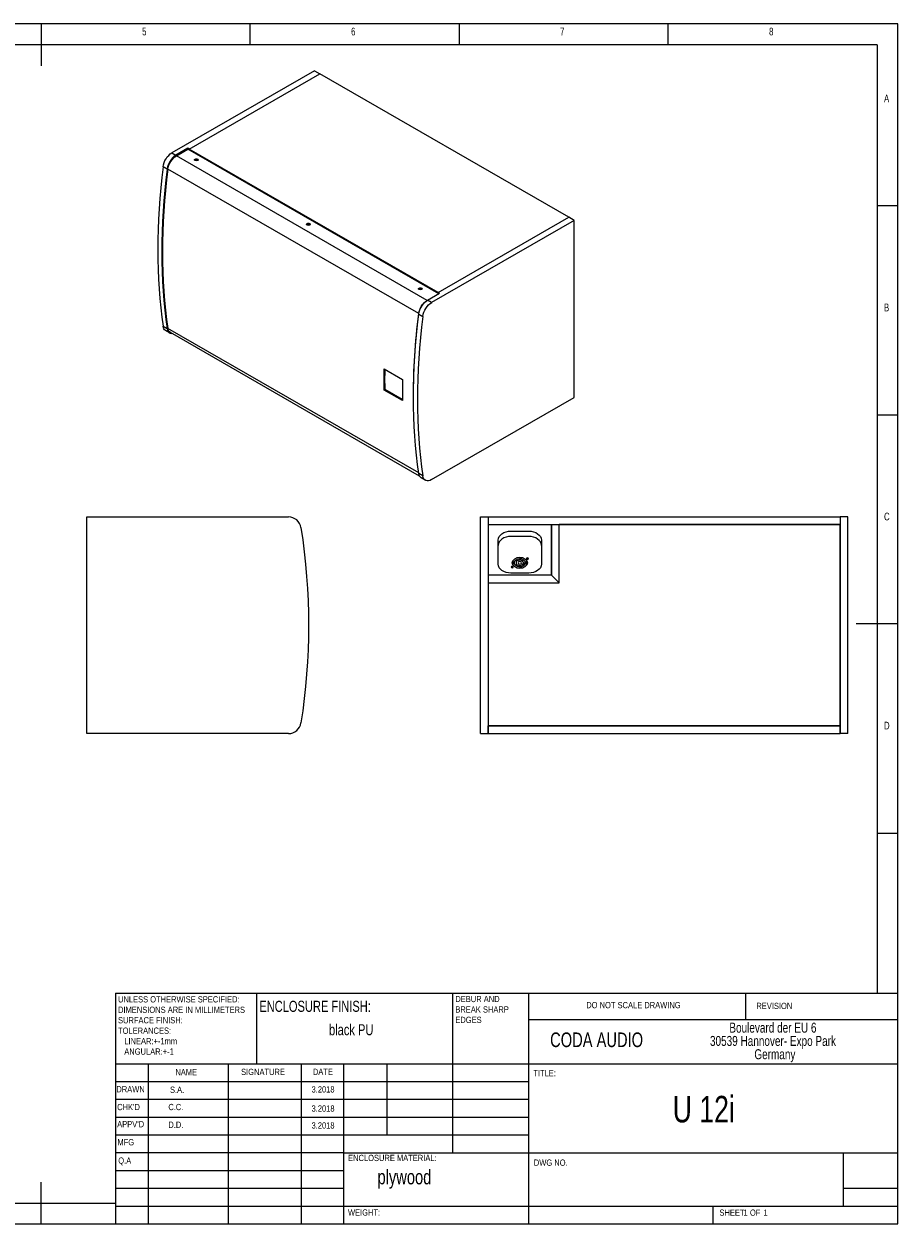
# Model space of a CAD drawing. Header units: inches. Extents: x 15139 to 17845, y 1167 to 3061.
# Tile 2 of 2: x 16465 to 17845, y 1167 to 3061. Entities that reach past the tile are written whole.
import ezdxf

# ---------------------------------------------------------------- set-up
doc = ezdxf.new("R2010")
doc.units = ezdxf.units.IN
doc.header["$MEASUREMENT"] = 0
doc.styles.add('SLDTEXTSTYLE0', font='TXT', dxfattribs={"width": 0.75})

# ---------------------------------------------------------------- blocks, each defined once
blk = doc.blocks.new('NOTE50')
at = {"color": 7, "char_height": 1.5, "attachment_point": 1, "style": 'SLDTEXTSTYLE0'}
for s, insert in [('UNLESS OTHERWISE SPECIFIED:', (0, 2.5)), ('DIMENSIONS ARE IN MILLIMETERS', (0, 0)), ('SURFACE FINISH:', (0, -2.5)), ('TOLERANCES:', (0, -5)), ('   LINEAR:+-1mm', (0, -7.5)), ('   ANGULAR:+-1', (0, -10))]:
    blk.add_mtext(s, dxfattribs=dict(at, insert=insert))
blk = doc.blocks.new('NOTE39')
at = {"color": 7, "char_height": 1.5, "attachment_point": 1, "style": 'SLDTEXTSTYLE0'}
for s, insert in [('SHEET ', (0, 2.5)), ('1', (5.78, 2.5)), (' OF ', (6.8, 2.5)), ('1', (10.55, 2.5))]:
    blk.add_mtext(s, dxfattribs=dict(at, insert=insert))
blk = doc.blocks.new('NOTE64')
at = {"color": 7, "char_height": 2.3813, "attachment_point": 1, "style": 'SLDTEXTSTYLE0'}
for s, insert in [('       Boulevard der EU 6', (0, 3.38)), ('30539 Hannover- Expo Park', (0, 0.21)), ('                Germany', (0, -2.97))]:
    blk.add_mtext(s, dxfattribs=dict(at, insert=insert))
blk = doc.blocks.new('NOTE48')
at = {"color": 7, "char_height": 1.5, "attachment_point": 1, "style": 'SLDTEXTSTYLE0'}
for s, insert in [('DEBUR AND ', (0, 2.5)), ('BREAK SHARP ', (0, 0)), ('EDGES', (0, -2.5))]:
    blk.add_mtext(s, dxfattribs=dict(at, insert=insert))
blk = doc.blocks.new('1111')
at = {"color": 7, "linetype": 'Continuous'}
for p, q in [((4165.4, 777.9), (2115.4, 777.9)), ((3140.4, 777.9), (3140.4, 727.9)), ((3390.4, 752.9), (3390.4, 777.9)), ((3640.4, 777.9), (3640.4, 752.9)), ((3890.4, 752.9), (3890.4, 777.9)), ((4165.4, -657.1), (4165.4, 777.9)), ((4140.4, 752.9), (2140.4, 752.9)), ((4140.4, 752.9), (4140.4, -380.9)), ((4165.4, 560.4), (4140.4, 560.4)), ((4140.4, 310.4), (4165.4, 310.4)), ((4165.4, 60.4), (4115.4, 60.4)), ((4140.4, -189.6), (4165.4, -189.6)), ((3229.4, -380.9), (4165.4, -380.9)), ((3229.4, -380.9), (3229.4, -657.1)), ((3398.4, -465.9), (3398.4, -380.9)), ((3632.4, -380.9), (3632.4, -572.1)), ((3723.4, -380.9), (3723.4, -657.1)), ((3983.4, -412.8), (3983.4, -380.9)), ((4165.4, -412.8), (3723.4, -412.8)), ((4165.4, -465.9), (3229.4, -465.9)), ((3268.4, -465.9), (3268.4, -657.1)), ((3364.3, -465.9), (3364.3, -657.1)), ((3451.4, -465.9), (3451.4, -657.1)), ((3502.4, -657.1), (3502.4, -465.9)), ((3554.4, -550.9), (3554.4, -465.9)), ((3723.4, -487.1), (3229.4, -487.1)), ((3723.4, -508.4), (3229.4, -508.4)), ((3723.4, -529.6), (3229.4, -529.6)), ((3723.4, -550.9), (3229.4, -550.9)), ((3502.4, -572.1), (3229.4, -572.1)), ((3502.4, -572.1), (4165.4, -572.1)), ((4100.4, -635.9), (4100.4, -572.1)), ((3502.4, -593.4), (3229.4, -593.4)), ((3140.4, -657.1), (3140.4, -607.1)), ((3502.4, -614.6), (3229.4, -614.6)), ((4165.4, -614.6), (4100.4, -614.6)), ((2140.4, -632.1), (3229.4, -632.1)), ((3229.4, -635.9), (4165.4, -635.9)), ((3944.4, -657.1), (3944.4, -635.9)), ((2115.4, -657.1), (4165.4, -657.1))]:
    blk.add_line(p, q, dxfattribs=at)
at = {"xscale": 5, "yscale": 5, "zscale": 5}
for name, p in [('NOTE50', (3232.4, -397.2)), ('NOTE48', (3635.9, -396.8)), ('NOTE64', (3940.5, -433.3)), ('NOTE39', (3951.8, -652.3))]:
    blk.add_blockref(name, p, dxfattribs=at)
at = {"color": 7, "attachment_point": 1, "style": 'SLDTEXTSTYLE0'}
for s, insert, char_height in [('5', (3261.2, 773.5), 9.26), ('6', (3511.2, 773.5), 9.26), ('7', (3761.2, 773.5), 9.26), ('8', (4011.2, 773.5), 9.26), ('A', (4148.7, 693.5), 9.26), ('B', (4148.7, 443.5), 9.26), ('C', (4148.7, 193.5), 9.26), ('D', (4148.7, -56.5), 9.26), ('{\\fTxt|b0|i0|c204|p2;ENCLOSURE} FINISH:', (3401.4, -390.2), 13.229), ('DO NOT SCALE DRAWING', (3792.5, -391.6), 7.5), ('REVISION', (3996, -392.6), 7.5), ('black PU', (3484.8, -418.2), 13.23), ('CODA AUDIO', (3749.3, -428.1), 17.5), ('NAME', (3301, -471.8), 7.5), ('SIGNATURE', (3379.6, -471.5), 7.5), ('DATE', (3465.5, -471.4), 7.5), ('TITLE:', (3729.2, -472.9), 7.5), ('DRAWN', (3230.4, -492.2), 7.5), ('S.A.', (3294.6, -492.8), 7.5), ('3.2018', (3463.9, -492.4), 7.5), ('U 12i', (3895.9, -503.9), 31.75), ("CHK'D", (3231.4, -513.5), 7.5), ('C.C.', (3292.6, -513.5), 7.5), ('3.2018', (3463.9, -515.3), 7.5), ("APPV'D", (3231.4, -534), 7.5), ('D.D.', (3292.6, -534.7), 7.5), ('3.2018', (3463.9, -535.5), 7.5), ('MFG', (3231.7, -555.6), 7.5), ('Q.A', (3232.7, -577.6), 7.5), ('{\\fTxt|b0|i0|c204|p2;ENCLOSURE} MATERIAL:', (3507.6, -574.4), 7.5), ('DWG NO.', (3729.8, -580), 7.5), ('plywood', (3542.8, -592.2), 17.5), ('WEIGHT: ', (3507.5, -639.6), 7.49)]:
    blk.add_mtext(s, dxfattribs=dict(at, insert=insert, char_height=char_height))

msp = doc.modelspace()

# ---------------------------------------------------------------- linework, layer by layer
at = {"extrusion": (-5.55112e-17, 0.817547, 0.575862)}
for p, q in [((16924, 2987.7), (16698.8, 2858.1)), ((16726.3, 2864.1), (16932.4, 2982.8)), ((16726.3, 2864.1), (16932.4, 2982.8)), ((16924, 2987.7), (16932.4, 2982.8)), ((17325.6, 2756.4), (16932.4, 2982.8)), ((16724.2, 2865.3), (16705.2, 2854.4)), ((16705.9, 2853.2), (16724.2, 2863.7)), ((16724.2, 2863.7), (16724.2, 2865.3)), ((16726.3, 2864.1), (16724.2, 2865.3)), ((17120.2, 2635.7), (16724.2, 2863.7)), ((17119.5, 2637.7), (16726.3, 2864.1)), ((16726.3, 2864.1), (16726.3, 2862.5)), ((16726.3, 2862.5), (16726.3, 2864.1)), ((16698.8, 2858.1), (16705.2, 2854.4)), ((17101.9, 2625.2), (16705.9, 2853.2)), ((16739.8, 2848.2), (16739.8, 2846.6)), ((16691.2, 2832.5), (16684.9, 2836.2)), ((17088.6, 2604.4), (16692.6, 2832.4)), ((17334.1, 2751.5), (17109, 2621.9)), ((17119.5, 2637.7), (17325.6, 2756.4)), ((17119.5, 2637.7), (17325.6, 2756.4)), ((17334.1, 2751.5), (17325.6, 2756.4)), ((17334.1, 2471.9), (17334.1, 2751.5)), ((16916.5, 2746.4), (16916.5, 2744.8)), ((17093.3, 2644.6), (17093.3, 2643)), ((17102.6, 2625.6), (17121.6, 2636.5)), ((17121.6, 2636.5), (17119.5, 2637.7)), ((17119.5, 2637.7), (17119.5, 2636.1)), ((17119.5, 2636.1), (17119.5, 2637.7)), ((17101.9, 2625.2), (17102.3, 2625.4)), ((17101.9, 2625.2), (17101.9, 2625.1)), ((17109, 2621.9), (17102.6, 2625.6)), ((17088.7, 2604.4), (17088.6, 2604.4)), ((17088.6, 2603.7), (17095, 2600)), ((16684.9, 2584.3), (16691.2, 2580.6)), ((16695.2, 2573.8), (16688.9, 2577.5)), ((17088.5, 2352.8), (16692.6, 2580.7)), ((17090, 2347.7), (16696.4, 2574.3)), ((17034.1, 2517.2), (17063.1, 2500.5)), ((17035.5, 2484.5), (17034.1, 2483.7)), ((17063.1, 2467), (17034.1, 2483.7)), ((17063, 2468.6), (17035.5, 2484.5)), ((17109, 2342.3), (17334.1, 2471.9)), ((17095, 2348.1), (17088.6, 2351.8)), ((17099, 2341.3), (17092.6, 2345))]:
    msp.add_line(p, q, dxfattribs=at)
at = {"extrusion": (0, 1, 0)}
for p, q in [((16564.5, 1941.4), (16564.5, 2283.4)), ((16564.5, 2283.4), (16882.9, 2283.4)), ((17186.2, 2283.4, 0), (17198.2, 2283.4, 0)), ((17186.2, 1941.4, 0), (17186.2, 2283.4, 0)), ((17198.2, 2283.4, 0), (17198.2, 1941.4, 0)), ((17198.2, 2283.4, 0), (17754.2, 2283.4, 0)), ((17198.2, 2283.4, 0), (17198.2, 2271.4, 0)), ((17754.2, 2283.4, 0), (17754.2, 2271.4, 0)), ((17754.2, 2283.4, 0), (17754.2, 1941.4, 0)), ((17766.2, 2283.4, 0), (17754.2, 2283.4, 0)), ((17766.2, 1941.4, 0), (17766.2, 2283.4, 0)), ((17198.2, 2271.4, 0), (17754.2, 2271.4, 0)), ((17234.2, 2261.1, 0), (17262.2, 2261.1, 0)), ((17298.2, 2271.4, 0), (17298.2, 2191.4, 0)), ((17298.2, 2191.4, 0), (17298.2, 2271.4, 0)), ((17754.2, 2271.4, 0), (17310.2, 2271.4, 0)), ((17310.2, 2179.4, 0), (17310.2, 2271.4, 0)), ((17754.2, 1953.4, 0), (17754.2, 2271.4, 0)), ((17214.2, 2208.8, 0), (17214.2, 2246.9, 0)), ((17262.2, 2252.6, 0), (17234.2, 2252.6, 0)), ((17282.2, 2246.9, 0), (17282.2, 2208.8, 0)), ((17236.5, 2210.9, 0), (17236.5, 2209.5, 0)), ((17238.2, 2209.8, 0), (17238.2, 2211.9, 0)), ((17238.2, 2211.9, 0), (17239.4, 2211.9, 0)), ((17239.4, 2209.8, 0), (17238.2, 2209.8, 0)), ((17239.4, 2211.9, 0), (17239.4, 2209.8, 0)), ((17242.2, 2210.9, 0), (17242.2, 2206.1, 0)), ((17254.2, 2210.9, 0), (17254.2, 2206.1, 0)), ((17256.9, 2212.7, 0), (17258.2, 2212.7, 0)), ((17256.9, 2209.1, 0), (17256.9, 2212.7, 0)), ((17258.2, 2209.1, 0), (17256.9, 2209.1, 0)), ((17258.2, 2212.7, 0), (17258.2, 2209.1, 0)), ((17260, 2210.9, 0), (17260, 2209.5, 0)), ((17298.2, 2191.4, 0), (17198.2, 2191.4, 0)), ((17298.2, 2191.4, 0), (17198.2, 2191.4, 0)), ((17198.2, 2179.4, 0), (17198.2, 1953.4, 0)), ((17198.2, 2179.4, 0), (17310.2, 2179.4, 0)), ((17262.2, 2194.6, 0), (17234.2, 2194.6, 0)), ((17298.2, 2191.4, 0), (17310.2, 2179.4, 0)), ((17754.2, 1953.4, 0), (17198.2, 1953.4, 0)), ((17198.2, 1941.4, 0), (17198.2, 1953.4, 0)), ((17198.2, 1953.4, 0), (17754.2, 1953.4, 0)), ((17754.2, 1941.4, 0), (17754.2, 1953.4, 0)), ((16882.9, 1941.4), (16564.5, 1941.4)), ((17186.2, 1941.4, 0), (17198.2, 1941.4, 0)), ((17198.2, 1941.4, 0), (17754.2, 1941.4, 0)), ((17766.2, 1941.4, 0), (17754.2, 1941.4, 0))]:
    msp.add_line(p, q, dxfattribs=at)
for centre, start, end in [((16882.9, 2263.4), 8.8182, 90), ((16882.9, 1961.4), 270, 351.1818)]:
    msp.add_arc(centre, 20, start, end)
at = {"extrusion": (4.05806e-16, 0, -1)}
msp.add_arc((-15909.5, 2112.4), 1005, 171.1818, 188.8182, dxfattribs=at)
at = {"extrusion": (1.72017e-16, -3.50005e-17, -1)}
msp.add_ellipse((16698.8, 2841.7), major_axis=(10, 17.3), ratio=0.578093, start_param=-2.200354, end_param=-0.783464, dxfattribs=at)
for centre, major_axis, ratio, start_param, end_param in [((16705.2, 2838.1), (10, 17.3), 0.578093, 0.783464, 2.200354), ((16737.6, 2845.4), (3, 0), 0.575862, 0.785398, 2.648638), ((16737.6, 2842.9), (5.75, 0), 0.575862, 1.148194, 1.993399), ((16737.6, 2845.4), (3, 0), 0.575862, 0.492955, 0.785398), ((17387.1, 3114.6), (501.5, 870.9), 0.578093, 2.200354, 2.508167), ((17393.5, 3111), (501.5, 870.9), 0.578093, 2.200354, 2.508167), ((16914.4, 2743.6), (3, 0), 0.575862, 0.785398, 2.648638), ((16914.4, 2741.1), (5.75, 0), 0.575862, 1.148194, 1.993399), ((16914.4, 2743.6), (3, 0), 0.575862, 0.492955, 0.785398), ((17091.2, 2641.8), (3, 0), 0.575862, 0.785398, 2.648638), ((17091.2, 2639.3), (5.75, 0), 0.575862, 1.148194, 1.993399), ((17091.2, 2641.8), (3, 0), 0.575862, 0.492955, 0.785398), ((17797.2, 2878.4), (501.5, 870.9), 0.578093, 2.200354, 2.508167), ((16705.2, 2591.2), (10, 17.3), 0.578093, 2.508167, 3.459153), ((17772.8, 2892.5), (501, 870), 0.578093, 2.3338, 2.374721), ((17234.2, 2238.5, 0), (20, 0), 0.707107, 1.570796, 3.141593), ((17262.2, 2238.5, 0), (20, 0), 0.707107, 0, 1.570796), ((17260.2, 2216.2, 0), (1.7, 0), 0.707107, 0.62866, 2.512933), ((17236.2, 2202.8, 0), (1.7, 0), 0.707107, 0.62866, 2.512933)]:
    msp.add_ellipse(centre, major_axis=major_axis, ratio=ratio, start_param=start_param, end_param=end_param)
at = {"extrusion": (-9.25608e-17, 1.1736e-16, -1)}
for centre in [(16705.9, 2837.7), (17101.9, 2609.6)]:
    msp.add_ellipse(centre, major_axis=(9.5, 16.5), ratio=0.578093, start_param=-2.200354, end_param=-0.783464, dxfattribs=at)
at = {"extrusion": (-1.03354e-16, 1.11022e-16, -1)}
for centre, start_param, end_param in [((16737.6, 2847), 2.356194, 5.497787), ((16737.6, 2847), -0.785398, 2.356194), ((16914.4, 2745.2), 2.356194, 5.497787), ((16914.4, 2745.2), -0.785398, 2.356194), ((17091.2, 2643.4), 2.356194, 5.497787), ((17091.2, 2643.4), -0.785398, 2.356194)]:
    msp.add_ellipse(centre, major_axis=(3, 0), ratio=0.575862, start_param=start_param, end_param=end_param, dxfattribs=at)
at = {"extrusion": (-7.21576e-17, 4.15528e-17, -1)}
msp.add_ellipse((17394.2, 3110.5), major_axis=(501, 870), ratio=0.578093, start_param=3.775018, end_param=4.082831, dxfattribs=at)
at = {"extrusion": (-2.68227e-16, 9.04042e-17, -1)}
for centre in [(17102.6, 2609.2), (17109, 2605.5)]:
    msp.add_ellipse(centre, major_axis=(10, 17.3), ratio=0.578093, start_param=-2.200354, end_param=-0.783464, dxfattribs=at)
at = {"extrusion": (-1.68368e-16, 9.69565e-17, -1)}
msp.add_ellipse((17790.9, 2882.1), major_axis=(501.5, 870.9), ratio=0.578093, start_param=3.775018, end_param=4.082831, dxfattribs=at)
at = {"extrusion": (4.8105e-17, -2.77019e-17, -1)}
msp.add_ellipse((17790.2, 2882.5), major_axis=(501, 870), ratio=0.578093, start_param=3.928429, end_param=4.082831, dxfattribs=at)
at = {"extrusion": (-2.44175e-16, 7.65533e-17, -1)}
msp.add_ellipse((16698.8, 2594.8), major_axis=(10, 17.3), ratio=0.578093, start_param=3.141593, end_param=3.775018, dxfattribs=at)
at = {"extrusion": (-4.8105e-17, 2.77019e-17, -1)}
msp.add_ellipse((16705.9, 2590.8), major_axis=(9.5, 16.5), ratio=0.578093, start_param=3.141593, end_param=3.775018, dxfattribs=at)
at = {"extrusion": (7.29866e-18, 1.23912e-16, -1)}
msp.add_ellipse((17743.8, 2909.2), major_axis=(501, 870), ratio=0.578093, start_param=3.908464, end_param=3.949385, dxfattribs=at)
at = {"extrusion": (2.40525e-17, -1.38509e-17, -1)}
msp.add_ellipse((17743.8, 2909.2), major_axis=(500, 868.3), ratio=0.578093, start_param=3.908464, end_param=3.947475, dxfattribs=at)
at = {"extrusion": (-4.40244e-16, 1.25405e-16, -1)}
msp.add_ellipse((17102.6, 2362.3), major_axis=(10, 17.3), ratio=0.578093, start_param=3.141593, end_param=3.775018, dxfattribs=at)
at = {"extrusion": (-1.47964e-16, 2.11496e-17, -1)}
msp.add_ellipse((17109, 2358.6), major_axis=(10, 17.3), ratio=0.578093, start_param=2.358128, end_param=3.775018, dxfattribs=at)
at = {"extrusion": (-5.92936e-13, 0, -1)}
for centre, major_axis, start_param, end_param in [((17234.2, 2246.9, 0), (-20, 0), 0, 1.570796), ((17248.2, 2210.9, 0), (-9, 0), 0.167448, 2.860113), ((17260.2, 2216.2, 0), (-1.5, 0), 0.593006, 2.547024), ((17248.2, 2209.5, 0), (-11.7, 0), 6.24195, 6.283185), ((17248.2, 2209.5, 0), (-12, 0), 2.933053, 3.058163), ((17262.2, 2208.8, 0), (-20, 0), 3.141593, 4.712389)]:
    msp.add_ellipse(centre, major_axis=major_axis, ratio=0.707107, start_param=start_param, end_param=end_param, dxfattribs=at)
at = {"extrusion": (-5.92936e-13, -4.59177e-41, -1)}
for centre, start_param, end_param in [((17262.2, 2246.9, 0), 1.570796, 3.141593), ((17234.2, 2208.8, 0), 4.712389, 6.283185)]:
    msp.add_ellipse(centre, major_axis=(-20, 0), ratio=0.707107, start_param=start_param, end_param=end_param, dxfattribs=at)
msp.add_ellipse((17248.2, 2210.9, 0), major_axis=(12, 0), ratio=0.707107)
at = {"extrusion": (-5.92936e-13, 9.18355e-41, -1)}
for major_axis in [(-11.8, 0), (-2.75, 0)]:
    msp.add_ellipse((17248.2, 2210.9, 0), major_axis=major_axis, ratio=0.707107, dxfattribs=at)
at = {"extrusion": (-5.92936e-13, 0, -1)}
for centre, major_axis in [((17260.2, 2217.6, 0), (-1.7, 0)), ((17236.2, 2204.2, 0), (-1.7, 0)), ((17248.2, 2210.9, 0), (-6, 0))]:
    msp.add_ellipse(centre, major_axis=major_axis, ratio=0.707107, dxfattribs=at)
at = {"extrusion": (-5.92936e-13, 4.59177e-41, -1)}
for centre, major_axis, start_param, end_param in [((17236.2, 2202.8, 0), (-1.5, 0), 0.592909, 2.547082), ((17248.2, 2209.5, 0), (-12, 0), 0.08343, 0.208539)]:
    msp.add_ellipse(centre, major_axis=major_axis, ratio=0.707107, start_param=start_param, end_param=end_param, dxfattribs=at)
at = {"extrusion": (-5.92936e-13, -9.18355e-41, -1)}
msp.add_ellipse((17248.2, 2210.9, 0), major_axis=(-9, 0), ratio=0.707107, start_param=3.423073, end_param=6.115737, dxfattribs=at)
at = {"extrusion": (-5.92936e-13, 5.87747e-39, -1)}
msp.add_ellipse((17248.2, 2209.5, 0), major_axis=(-11.7, 0), ratio=0.707107, start_param=3.141593, end_param=3.182828, dxfattribs=at)

# ---------------------------------------------------------------- block references
at = {"xscale": 1.32, "yscale": 1.32, "zscale": 1.32}
msp.add_blockref('1111', (12347, 2034.7), dxfattribs=at)

doc.saveas('drawing.dxf')
